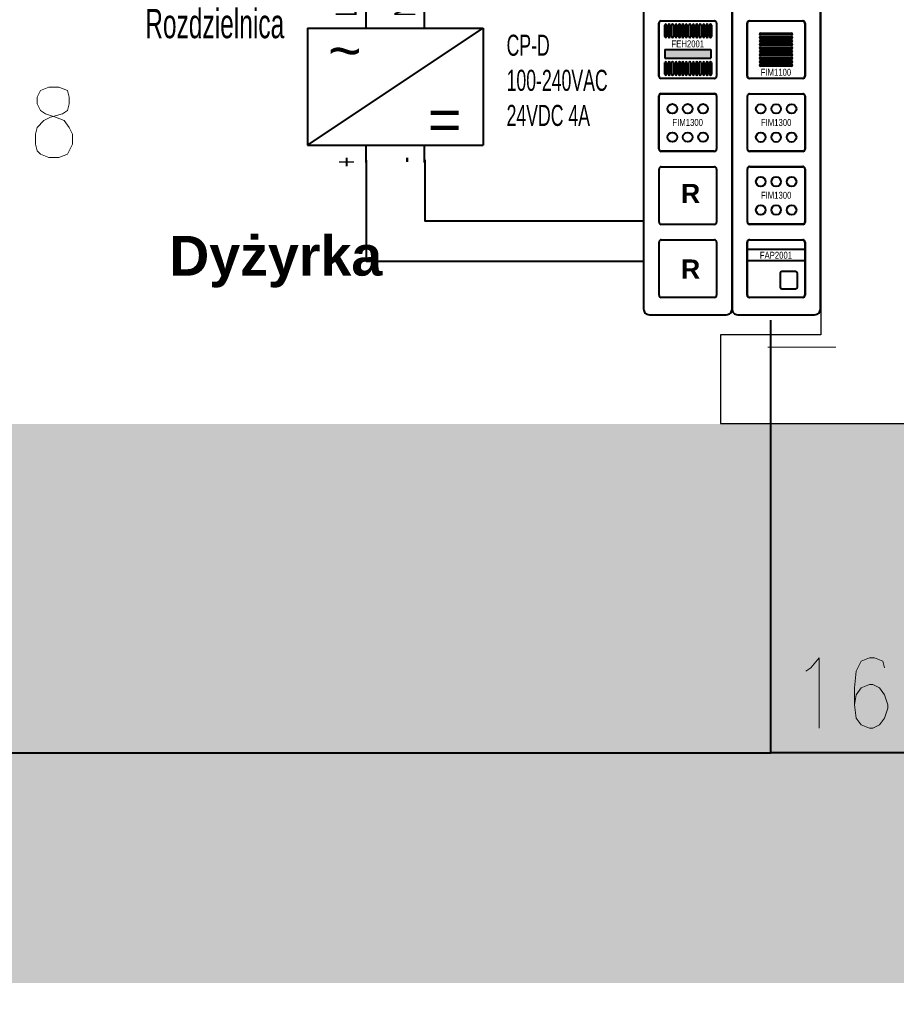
# Model space of a CAD drawing. Header units: millimetres. Extents: x 1 to 17496, y 1 to 30809.
# Tile 94 of 256: x 11081 to 11522, y 12992 to 13487. Entities that reach past the tile are written whole.
import ezdxf
from ezdxf.enums import TextEntityAlignment as Align

# ---------------------------------------------------------------- set-up
doc = ezdxf.new("R2010")
doc.units = ezdxf.units.MM
doc.linetypes.add('BORDER', pattern=[1.75, 0.5, -0.25, 0.5, -0.25, 0, -0.25])
doc.linetypes.add('CENTER', pattern=[2, 1.25, -0.25, 0.25, -0.25])
for name, color, linetype, lineweight in [('0_Przyz_centrale pielegniarskie', 1, 'Continuous', 40), ('0_Przyz_instalacja do central', 1, 'Continuous', 40), ('0_Przyz_Sala chorych', 5, 'BORDER', 40), ('0_Przyz_zasilacz', 30, 'Continuous', 40), ('2DE_TXTFUN', 41, 'Continuous', 18), ('2DE_TXTLNK', 171, 'Continuous', 18), ('2DE_TXTOTH', 41, 'Continuous', 18), ('2DE_TXTPFN', 151, 'Continuous', 18), ('N_SSP_ewakuacja', 4, 'CENTER', 40)]:
    doc.layers.add(name, color=color, linetype=linetype, lineweight=lineweight)
for name, color, linetype in [('2DE_TXTMARK', 41, 'Continuous'), ('2DE_TXTNUM', 11, 'Continuous'), ('2DE_TXTPIN', 131, 'Continuous'), ('CP_UCSSPEC', 7, 'Continuous'), ('PDF _Geometria', 7, 'Continuous')]:
    doc.layers.add(name, color=color, linetype=linetype)
doc.layers.get('CP_UCSSPEC').off()
doc.styles.add('arial', font='arialbd.ttf')
doc.styles.add('CP_ATTR', font='ARIAL.TTF')
doc.styles.add('CP_ELATT', font='ARIAL.TTF')
doc.styles.add('CP_ELATT_IT', font='ARIAL.TTF', dxfattribs={"oblique": 15})

# ---------------------------------------------------------------- blocks, each defined once
blk = doc.blocks.new('2de_abb_sig_048_1agh03')
blk.add_lwpolyline([(0, 78), (0, 0, 0.414214), (1.5, -1.5), (21.5, -1.5, 0.414214), (23, 0), (23, 78, 0.414214), (21.5, 79.5), (1.5, 79.5, 0.414214)], format="xyb", close=True)
at = {"flags": 128}
for points in [[(4, 60.6), (4, 74.4)], [(4.6, 75), (18.4, 75)], [(19, 74.4), (19, 60.6)], [(18.4, 60), (4.6, 60)], [(4, 41.6), (4, 55.4)], [(4.6, 56), (18.4, 56)], [(19, 55.4), (19, 41.6)], [(18.4, 41), (4.6, 41)], [(4, 22.6), (4, 36.4)], [(4.6, 37), (18.4, 37)], [(19, 36.4), (19, 22.6)], [(18.4, 22), (4.6, 22)], [(4.6, 18), (18.4, 18)], [(4, 3.6), (4, 17.4)], [(19, 17.4), (19, 3.6)], [(18.4, 3), (4.6, 3)]]:
    blk.add_lwpolyline(points, dxfattribs=at)
for centre, start, end in [((4.6, 74.4), 90, 180), ((18.4, 74.4), 0, 90), ((4.6, 60.6), 180, 270), ((18.4, 60.6), 270, 0), ((4.6, 55.4), 90, 180), ((18.4, 55.4), 0, 90), ((4.6, 41.6), 180, 270), ((18.4, 41.6), 270, 0), ((4.6, 36.4), 90, 180), ((18.4, 36.4), 0, 90), ((4.6, 22.6), 180, 270), ((18.4, 22.6), 270, 0), ((4.6, 17.4), 90, 180), ((18.4, 17.4), 0, 90), ((4.6, 3.6), 180, 270), ((18.4, 3.6), 270, 0)]:
    blk.add_arc(centre, 0.6, start, end)
at = {"linetype": 'Continuous', "style": 'CP_ATTR', "flags": 9}
for tag in ['NAME', 'ARTICLE', 'MARK2', 'OTHER1', 'PRODUCT-TYPE', 'ORDER-NO', 'PRODUCER', 'VOLTAGE', 'CURRENT', 'POWER', 'CHARACTER', 'IP', 'OTHER', 'LINK', 'WEIGHT', 'NUMBER', 'GROUP', 'FUNCTION', 'EL-STATUS']:
    blk.add_attdef(tag, text='', height=0.00005, dxfattribs=at).set_placement((0, 0), align=Align.MIDDLE_LEFT)
at = {"layer": '2DE_TXTMARK', "linetype": 'ByBlock', "style": 'CP_ATTR', "width": 0.8, "flags": 8}
blk.add_attdef('MARK1', text='', height=1.8, dxfattribs=at).set_placement((11.5, 85), align=Align.CENTER)
at = {"layer": '2DE_TXTNUM', "style": 'CP_ELATT', "width": 0.8}
blk.add_attdef('TAG', text='', height=2.5, dxfattribs=at).set_placement((11.5, 81), align=Align.CENTER)
blk = doc.blocks.new('2de_abb_sig_009_fzxdpzh')
at = {"flags": 128}
for points in [[(0, -6.9), (0, 6.9)], [(0.6, 7.5), (14.4, 7.5)], [(15, 6.9), (15, -6.9)], [(14.4, -7.5), (0.6, -7.5)]]:
    blk.add_lwpolyline(points, dxfattribs=at)
for centre in [(3.5, 3.55), (7.5, 3.55), (11.5, 3.55), (3.5, -3.84), (7.5, -3.84), (11.5, -3.84)]:
    blk.add_circle(centre, 1.25)
for centre, start, end in [((0.6, 6.9), 90, 180), ((14.4, 6.9), 0, 90), ((0.6, -6.9), 180, 270), ((14.4, -6.9), 270, 0)]:
    blk.add_arc(centre, 0.6, start, end)
at = {"linetype": 'Continuous', "style": 'CP_ATTR', "flags": 9}
for tag in ['EL-STATUS', 'FUNCTION', 'GROUP', 'NUMBER', 'WEIGHT', 'LINK', 'OTHER', 'IP', 'CHARACTER', 'POWER', 'CURRENT', 'VOLTAGE', 'PRODUCER', 'ORDER-NO', 'PRODUCT-TYPE', 'OTHER1', 'MARK2', 'ARTICLE', 'NAME']:
    blk.add_attdef(tag, text='', height=0.00005, dxfattribs=at).set_placement((0, -6.9), align=Align.MIDDLE_LEFT)
at = {"layer": '2DE_TXTMARK', "linetype": 'ByBlock', "style": 'CP_ATTR', "width": 0.8, "flags": 8}
blk.add_attdef('MARK1', text='', height=1.8, dxfattribs=at).set_placement((7.5, 0), align=Align.MIDDLE_CENTER)
at = {"layer": '2DE_TXTNUM', "style": 'CP_ELATT', "width": 0.8}
blk.add_attdef('TAG', text='', height=2.5, dxfattribs=at).set_placement((7.5, 9), align=Align.CENTER)
blk = doc.blocks.new('2de_abb_sig_003_fzx6u4z')
blk.add_hatch(color=10).paths.add_polyline_path([(1.5, -2.25), (13.5, -2.25), (13.5, 0), (1.5, 0)])
at = {"color": 10}
for p, q in [((1.5, 0), (13.5, 0)), ((1.5, 0), (1.5, -2.25)), ((13.5, 0), (13.5, -2.25)), ((1.5, -2.25), (13.5, -2.25))]:
    blk.add_line(p, q, dxfattribs=at)
at = {"flags": 128}
for points in [[(0, -6.9), (0, 6.9)], [(0.6, 7.5), (14.4, 7.5)], [(15, 6.9), (15, -6.9)], [(14.4, -7.5), (0.6, -7.5)]]:
    blk.add_lwpolyline(points, dxfattribs=at)
for points in [[(1.5, 3.38), (1.5, 6.38)], [(1.95, 6.38), (1.95, 3.38)], [(2.4, 3.38), (2.4, 6.38)], [(2.85, 6.38), (2.85, 3.38)], [(3.3, 3.38), (3.3, 6.38)], [(3.75, 6.38), (3.75, 3.38)], [(4.2, 3.38), (4.2, 6.38)], [(4.65, 6.38), (4.65, 3.38)], [(5.1, 3.38), (5.1, 6.38)], [(5.55, 6.38), (5.55, 3.38)], [(6, 3.38), (6, 6.38)], [(6.45, 6.38), (6.45, 3.38)], [(6.9, 3.38), (6.9, 6.38)], [(7.35, 6.38), (7.35, 3.38)], [(7.8, 3.38), (7.8, 6.38)], [(8.25, 6.38), (8.25, 3.38)], [(8.7, 3.38), (8.7, 6.38)], [(9.15, 6.38), (9.15, 3.38)], [(9.6, 3.38), (9.6, 6.38)], [(10.05, 6.38), (10.05, 3.38)], [(10.5, 3.38), (10.5, 6.38)], [(10.95, 6.38), (10.95, 3.38)], [(11.4, 3.38), (11.4, 6.38)], [(11.85, 6.38), (11.85, 3.38)], [(12.3, 3.38), (12.3, 6.38)], [(12.75, 6.38), (12.75, 3.38)], [(13.2, 3.38), (13.2, 6.38)], [(13.65, 6.38), (13.65, 3.38)], [(1.5, -6.38), (1.5, -3.38)], [(1.95, -3.38), (1.95, -6.38)], [(2.4, -6.38), (2.4, -3.38)], [(2.85, -3.38), (2.85, -6.38)], [(3.3, -6.38), (3.3, -3.38)], [(3.75, -3.38), (3.75, -6.38)], [(4.2, -6.38), (4.2, -3.38)], [(4.65, -3.38), (4.65, -6.38)], [(5.1, -6.38), (5.1, -3.38)], [(5.55, -3.38), (5.55, -6.38)], [(6, -6.38), (6, -3.38)], [(6.45, -3.38), (6.45, -6.38)], [(6.9, -6.38), (6.9, -3.38)], [(7.35, -3.38), (7.35, -6.38)], [(7.8, -6.38), (7.8, -3.38)], [(8.25, -3.38), (8.25, -6.38)], [(8.7, -6.38), (8.7, -3.38)], [(9.15, -3.38), (9.15, -6.38)], [(9.6, -6.38), (9.6, -3.38)], [(10.05, -3.38), (10.05, -6.38)], [(10.5, -6.38), (10.5, -3.38)], [(10.95, -3.38), (10.95, -6.38)], [(11.4, -6.38), (11.4, -3.38)], [(11.85, -3.38), (11.85, -6.38)], [(12.3, -6.38), (12.3, -3.38)], [(12.75, -3.38), (12.75, -6.38)], [(13.2, -6.38), (13.2, -3.38)], [(13.65, -3.38), (13.65, -6.38)]]:
    blk.add_lwpolyline(points)
for centre, radius, start, end in [((0.6, 6.9), 0.6, 90, 180), ((1.73, 6.38), 0.225, 0, 180), ((2.63, 6.38), 0.225, 0, 180), ((3.53, 6.38), 0.225, 0, 180), ((4.43, 6.38), 0.225, 0, 180), ((5.33, 6.38), 0.225, 0, 180), ((6.23, 6.38), 0.225, 0, 180), ((7.13, 6.38), 0.225, 0, 180), ((8.03, 6.38), 0.225, 0, 180), ((8.93, 6.38), 0.225, 0, 180), ((9.83, 6.38), 0.225, 0, 180), ((10.73, 6.38), 0.225, 0, 180), ((11.63, 6.38), 0.225, 0, 180), ((12.53, 6.38), 0.225, 0, 180), ((13.43, 6.38), 0.225, 0, 180), ((14.4, 6.9), 0.6, 0, 90), ((1.73, 3.38), 0.225, 180, 0), ((2.63, 3.38), 0.225, 180, 0), ((3.53, 3.38), 0.225, 180, 0), ((4.43, 3.38), 0.225, 180, 0), ((5.33, 3.38), 0.225, 180, 0), ((6.23, 3.38), 0.225, 180, 0), ((7.13, 3.38), 0.225, 180, 0), ((8.03, 3.38), 0.225, 180, 0), ((8.93, 3.38), 0.225, 180, 0), ((9.83, 3.38), 0.225, 180, 0), ((10.73, 3.38), 0.225, 180, 0), ((11.63, 3.38), 0.225, 180, 0), ((12.53, 3.38), 0.225, 180, 0), ((13.43, 3.38), 0.225, 180, 0), ((1.73, -3.38), 0.225, 0, 180), ((2.63, -3.38), 0.225, 0, 180), ((3.53, -3.38), 0.225, 0, 180), ((4.43, -3.38), 0.225, 0, 180), ((5.33, -3.38), 0.225, 0, 180), ((6.23, -3.38), 0.225, 0, 180), ((7.13, -3.38), 0.225, 0, 180), ((8.03, -3.38), 0.225, 0, 180), ((8.93, -3.38), 0.225, 0, 180), ((9.83, -3.38), 0.225, 0, 180), ((10.73, -3.38), 0.225, 0, 180), ((11.63, -3.38), 0.225, 0, 180), ((12.53, -3.38), 0.225, 0, 180), ((13.43, -3.38), 0.225, 0, 180), ((0.6, -6.9), 0.6, 180, 270), ((1.73, -6.38), 0.225, 180, 0), ((2.63, -6.38), 0.225, 180, 0), ((3.53, -6.38), 0.225, 180, 0), ((4.43, -6.38), 0.225, 180, 0), ((5.33, -6.38), 0.225, 180, 0), ((6.23, -6.38), 0.225, 180, 0), ((7.13, -6.38), 0.225, 180, 0), ((8.03, -6.38), 0.225, 180, 0), ((8.93, -6.38), 0.225, 180, 0), ((9.83, -6.38), 0.225, 180, 0), ((10.73, -6.38), 0.225, 180, 0), ((11.63, -6.38), 0.225, 180, 0), ((12.53, -6.38), 0.225, 180, 0), ((13.43, -6.38), 0.225, 180, 0), ((14.4, -6.9), 0.6, 270, 0)]:
    blk.add_arc(centre, radius, start, end)
at = {"linetype": 'Continuous', "style": 'CP_ATTR', "flags": 9}
for tag in ['EL-STATUS', 'FUNCTION', 'GROUP', 'NUMBER', 'WEIGHT', 'LINK', 'OTHER', 'IP', 'CHARACTER', 'POWER', 'CURRENT', 'VOLTAGE', 'PRODUCER', 'ORDER-NO', 'PRODUCT-TYPE', 'OTHER1', 'MARK2', 'ARTICLE', 'NAME']:
    blk.add_attdef(tag, text='', height=0.00005, dxfattribs=at).set_placement((0, -6.9), align=Align.MIDDLE_LEFT)
at = {"layer": '2DE_TXTMARK', "linetype": 'ByBlock', "style": 'CP_ATTR', "width": 0.8, "flags": 8}
blk.add_attdef('MARK1', text='', height=1.8, dxfattribs=at).set_placement((7.5, 1.5), align=Align.MIDDLE_CENTER)
at = {"layer": '2DE_TXTNUM', "style": 'CP_ELATT', "width": 0.8}
blk.add_attdef('TAG', text='', height=2.5, dxfattribs=at).set_placement((7.5, 9), align=Align.CENTER)
blk = doc.blocks.new('2de_abb_sig_006_fzxhx6d')
at = {"flags": 128}
for points in [[(0, -6.9), (0, 6.9)], [(0.6, 7.5), (14.4, 7.5)], [(15, 6.9), (15, -6.9)], [(14.4, -7.5), (0.6, -7.5)]]:
    blk.add_lwpolyline(points, dxfattribs=at)
for points in [[(3.45, 4.27), (11.55, 4.27)], [(11.55, 3.82), (3.45, 3.82)], [(3.45, 3.37), (11.55, 3.37)], [(11.55, 2.92), (3.45, 2.92)], [(3.45, 2.47), (11.55, 2.47)], [(11.55, 2.02), (3.45, 2.02)], [(3.45, 1.57), (11.55, 1.57)], [(11.55, 1.12), (3.45, 1.12)], [(3.45, 0.67), (11.55, 0.67)], [(11.55, 0.22), (3.45, 0.22)], [(3.45, -0.22), (11.55, -0.22)], [(11.55, -0.67), (3.45, -0.67)], [(3.45, -1.12), (11.55, -1.12)], [(11.55, -1.57), (3.45, -1.57)], [(3.45, -2.02), (11.55, -2.02)], [(11.55, -2.47), (3.45, -2.47)], [(3.45, -2.92), (11.55, -2.92)], [(11.55, -3.37), (3.45, -3.37)], [(3.45, -3.82), (11.55, -3.82)], [(11.55, -4.27), (3.45, -4.27)]]:
    blk.add_lwpolyline(points)
for centre, radius, start, end in [((0.6, 6.9), 0.6, 90, 180), ((14.4, 6.9), 0.6, 0, 90), ((3.45, 4.05), 0.225, 90, 270), ((3.45, 3.15), 0.225, 90, 270), ((11.55, 4.05), 0.225, 270, 90), ((11.55, 3.15), 0.225, 270, 90), ((3.45, 2.25), 0.225, 90, 270), ((3.45, 1.35), 0.225, 90, 270), ((3.45, 0.45), 0.225, 90, 270), ((11.55, 2.25), 0.225, 270, 90), ((11.55, 1.35), 0.225, 270, 90), ((11.55, 0.45), 0.225, 270, 90), ((3.45, -0.45), 0.225, 90, 270), ((3.45, -1.35), 0.225, 90, 270), ((3.45, -2.25), 0.225, 90, 270), ((11.55, -0.45), 0.225, 270, 90), ((11.55, -1.35), 0.225, 270, 90), ((11.55, -2.25), 0.225, 270, 90), ((3.45, -3.15), 0.225, 90, 270), ((3.45, -4.05), 0.225, 90, 270), ((11.55, -3.15), 0.225, 270, 90), ((11.55, -4.05), 0.225, 270, 90), ((0.6, -6.9), 0.6, 180, 270), ((14.4, -6.9), 0.6, 270, 0)]:
    blk.add_arc(centre, radius, start, end)
at = {"linetype": 'Continuous', "style": 'CP_ATTR', "flags": 9}
for tag in ['NAME', 'ARTICLE', 'MARK2', 'OTHER1', 'PRODUCT-TYPE', 'ORDER-NO', 'PRODUCER', 'VOLTAGE', 'CURRENT', 'POWER', 'CHARACTER', 'IP', 'OTHER', 'LINK', 'WEIGHT', 'NUMBER', 'GROUP', 'FUNCTION', 'EL-STATUS']:
    blk.add_attdef(tag, text='', height=0.00005, dxfattribs=at).set_placement((0, -6.9), align=Align.MIDDLE_LEFT)
at = {"layer": '2DE_TXTMARK', "linetype": 'ByBlock', "style": 'CP_ATTR', "width": 0.8, "flags": 8}
blk.add_attdef('MARK1', text='', height=1.8, dxfattribs=at).set_placement((7.5, -5.89), align=Align.MIDDLE_CENTER)
at = {"layer": '2DE_TXTNUM', "style": 'CP_ELATT', "width": 0.8}
blk.add_attdef('TAG', text='', height=2.5, dxfattribs=at).set_placement((7.5, 9), align=Align.CENTER)
blk = doc.blocks.new('2de_abb_sig_010_fzx1zps')
for p, q in [((15, 5), (0, 5)), ((15, 2), (0, 2)), ((8.57, -1.2), (8.57, -4.8)), ((12.63, -0.75), (9.01, -0.75)), ((13.07, -4.8), (13.07, -1.2)), ((13.07, -4.35), (13.07, -4.35)), ((9.02, -5.25), (12.62, -5.25))]:
    blk.add_line(p, q)
at = {"flags": 128}
for points in [[(0, -6.9), (0, 6.9)], [(0.6, 7.5), (14.4, 7.5)], [(15, 6.9), (15, -6.9)], [(14.4, -7.5), (0.6, -7.5)]]:
    blk.add_lwpolyline(points, dxfattribs=at)
for centre, radius, start, end in [((0.6, 6.9), 0.6, 90, 180), ((14.4, 6.9), 0.6, 0, 90), ((9.02, -1.2), 0.45, 88.7598, 180), ((12.62, -1.2), 0.45, 0, 91.2402), ((9.02, -4.8), 0.45, 180, 270), ((12.62, -4.8), 0.45, 270, 0), ((0.6, -6.9), 0.6, 180, 270), ((14.4, -6.9), 0.6, 270, 0)]:
    blk.add_arc(centre, radius, start, end)
at = {"linetype": 'Continuous', "style": 'CP_ATTR', "flags": 9}
for tag in ['NAME', 'ARTICLE', 'MARK2', 'OTHER1', 'PRODUCT-TYPE', 'ORDER-NO', 'PRODUCER', 'VOLTAGE', 'CURRENT', 'POWER', 'CHARACTER', 'IP', 'OTHER', 'LINK', 'WEIGHT', 'NUMBER', 'GROUP', 'FUNCTION', 'EL-STATUS']:
    blk.add_attdef(tag, text='', height=0.00005, dxfattribs=at).set_placement((0, -6.9), align=Align.MIDDLE_LEFT)
at = {"layer": '2DE_TXTMARK', "linetype": 'ByBlock', "style": 'CP_ATTR', "width": 0.8, "flags": 8}
blk.add_attdef('MARK1', text='', height=1.8, dxfattribs=at).set_placement((7.5, 3.5), align=Align.MIDDLE_CENTER)
at = {"layer": '2DE_TXTNUM', "style": 'CP_ELATT', "width": 0.8}
blk.add_attdef('TAG', text='', height=2.5, dxfattribs=at).set_placement((7.5, 9), align=Align.CENTER)
blk = doc.blocks.new('cp_ucs2d')
at = {"layer": 'Defpoints'}
blk.add_line((0, 0), (0, 0), dxfattribs=at)
blk.add_point((0, 0), dxfattribs=at)
blk = doc.blocks.new('cpelv_abb_WN129A')
for p, q in [((0, -1.5), (0, 0)), ((5, -1.5), (5, 0)), ((-5, -11.5), (10, -1.5)), ((-5, -1.5), (-5, -11.5)), ((-5, -1.5), (10, -1.5)), ((10, -1.5), (10, -11.5)), ((-5, -11.5), (10, -11.5)), ((0, -13), (0, -11.5)), ((5, -13), (5, -11.5))]:
    blk.add_line(p, q)
at = {"layer": 'CP_UCSSPEC', "xscale": 0.1, "yscale": 0.1, "zscale": 0.1}
for p, rotation in [((0, 0), 90), ((5, 0), 90), ((0, -13), 270), ((5, -13), 270)]:
    blk.add_blockref('cp_ucs2d', p, dxfattribs=dict(at, rotation=rotation))
for s, style, p in [('~', 'CP_ATTR', (-1.811, -3.4)), ('=', 'CP_ELATT', (6.71, -9.316))]:
    blk.add_text(s, height=3.5, dxfattribs=dict(style=style)).set_placement(p, align=Align.MIDDLE_CENTER)
at = {"linetype": 'ByBlock', "style": 'CP_ATTR', "flags": 9}
for tag in ['NAME', 'ARTICLE', 'PRODUCT-TYPE', 'ORDER-NO', 'CHARACTER', 'CURRENT', 'VOLTAGE', 'POWER', 'POWER_LOSSES', 'NUMBER_OF_POLES', 'IP', 'OTHER', 'NUMBER', 'GROUP', 'PRODUCER']:
    blk.add_attdef(tag, text='', height=0.00005, dxfattribs=at).set_placement((1.111, -7.736), align=Align.MIDDLE_LEFT)
at = {"layer": '2DE_TXTFUN', "linetype": 'ByBlock', "style": 'CP_ELATT', "width": 0.6, "flags": 8}
blk.add_attdef('FUNCTION', (12, -12.863), '', height=1.8, dxfattribs=at)
at = {"layer": '2DE_TXTLNK', "linetype": 'ByBlock', "style": 'CP_ELATT_IT', "oblique": 15, "width": 0.6, "flags": 8}
blk.add_attdef('LINK', text='', height=2.5, dxfattribs=at).set_placement((-7, -11.363), align=Align.RIGHT)
at = {"layer": '2DE_TXTMARK', "linetype": 'ByBlock', "style": 'CP_ELATT', "width": 0.6, "flags": 8}
for tag, p in [('MARK1', (12, -3.863)), ('MARK2', (12, -6.863)), ('MARK3', (12, -9.863))]:
    blk.add_attdef(tag, p, '', height=1.8, dxfattribs=at)
at = {"layer": '2DE_TXTNUM', "linetype": 'ByBlock', "style": 'CP_ELATT', "width": 0.6, "flags": 8}
blk.add_attdef('TAG', text='', height=2.5, dxfattribs=at).set_placement((-7, -2.363), align=Align.RIGHT)
at = {"layer": '2DE_TXTOTH', "linetype": 'ByBlock', "style": 'CP_ELATT', "width": 0.6, "flags": 8}
blk.add_attdef('TEXT_01', (12, -15.863), '', height=1.8, dxfattribs=at)
at = {"layer": '2DE_TXTPFN', "linetype": 'ByBlock', "style": 'CP_ELATT', "width": 0.6, "flags": 8}
for tag, p in [('CF1', (0.5, 0.5)), ('CF2', (5.5, 0.5))]:
    blk.add_attdef(tag, p, '', height=1.8, dxfattribs=at)
for tag, p in [('CF3', (0.5, -13.5)), ('CF4', (5.5, -13.5))]:
    blk.add_attdef(tag, text='', height=1.8, dxfattribs=at).set_placement(p, align=Align.TOP_LEFT)
at = {"layer": '2DE_TXTPIN', "linetype": 'ByBlock', "style": 'CP_ELATT', "width": 0.6, "flags": 8}
for tag, p in [('CP1', (-0.8, -0.5)), ('CP2', (4.2, -0.5))]:
    blk.add_attdef(tag, p, '', height=1.8, rotation=90, dxfattribs=at)
for tag, p in [('CP3', (-0.8, -12.5)), ('CP4', (4.2, -12.5))]:
    blk.add_attdef(tag, text='', height=1.8, rotation=90, dxfattribs=at).set_placement(p, align=Align.RIGHT)

msp = doc.modelspace()

# ---------------------------------------------------------------- hatches: boundary and pattern name
at = {"layer": 'N_SSP_ewakuacja', "lineweight": 60, "transparency": 33554457}
h = msp.add_hatch(color=51, dxfattribs=at)
h.dxf.hatch_style = 1
h.paths.add_polyline_path([(5586.25, 13139.64), (5591.56, 13124.34), (5591.56, 12998.17), (9155.53, 12998.17), (9155.53, 12381.48), (9411.6, 12381.48), (9411.6, 13002.44), (13346.47, 13002.44), (13346.47, 12870.14), (13564.12, 12870.14), (13564.12, 13410.01), (13350.74, 13410.01), (13350.74, 13283.68), (6331.77, 13283.68), (6331.77, 13152.98), (6137.05, 13152.98), (6137.05, 13139.64)])

# ---------------------------------------------------------------- linework, layer by layer
at = {"layer": '0_Przyz_instalacja do central'}
for points in [[(11458.56, 13335.99), (11458.56, 13118.39), (13021.68, 13118.39), (13021.68, 13027.25)], [(11458.74, 13118.17), (9809.74, 13118.17), (9809.74, 13027.12)]]:
    msp.add_lwpolyline(points, dxfattribs=at)
at = {"layer": '0_Przyz_zasilacz', "color": 1}
msp.add_lwpolyline([(11255.1, 13416.45), (11255.1, 13365.62), (11394.61, 13365.62)], dxfattribs=at)
at = {"layer": '0_Przyz_zasilacz', "color": 5}
msp.add_lwpolyline([(11284.58, 13416.64), (11284.58, 13385.94), (11394.61, 13385.94)], dxfattribs=at)
at = {"layer": 'PDF _Geometria', "lineweight": 25}
msp.add_lwpolyline([(11479.67, 13994.81), (11483.88, 13993.96), (11483.88, 13328.61), (11433.35, 13328.61), (11433.35, 13283.97), (11528.52, 13283.97), (11528.52, 13993.96), (11597.58, 13993.96), (11597.58, 14073.97)], dxfattribs=at)
at = {"layer": 'PDF _Geometria', "lineweight": 18}
msp.add_lwpolyline([(11095.58, 13453.26), (11091.37, 13451.57), (11089.68, 13448.2), (11089.68, 13444.83), (11091.37, 13441.46), (11093.89, 13439.78), (11098.95, 13438.1), (11103.16, 13436.41), (11105.68, 13433.04), (11107.37, 13429.67), (11107.37, 13424.62), (11105.68, 13421.25), (11104.84, 13419.57), (11100.63, 13417.88), (11095.58, 13417.88), (11091.37, 13419.57), (11089.68, 13421.25), (11088.84, 13424.62), (11088.84, 13429.67), (11089.68, 13433.04), (11093.05, 13436.41), (11096.42, 13438.1), (11102.32, 13439.78), (11104.84, 13441.46), (11105.68, 13444.83), (11105.68, 13448.2), (11104.84, 13451.57), (11100.63, 13453.26)], close=True, dxfattribs=at)
for points in [[(11457.21, 13322.47), (11491.4, 13322.47)], [(11476.3, 13159.32), (11478.83, 13161), (11483.04, 13166.06), (11483.04, 13130.68)], [(11515.89, 13161), (11515.04, 13164.37), (11510.83, 13166.06), (11508.31, 13166.06), (11504.09, 13164.37), (11501.57, 13159.32), (11500.73, 13150.9), (11500.73, 13142.47), (11501.57, 13135.74), (11504.09, 13132.37), (11508.31, 13130.68), (11509.99, 13130.68), (11513.36, 13132.37), (11515.89, 13135.74), (11517.57, 13140.79), (11517.57, 13142.47), (11515.89, 13147.53), (11513.36, 13150.9), (11509.99, 13152.58), (11508.31, 13152.58), (11504.09, 13150.9), (11501.57, 13147.53), (11500.73, 13142.47)]]:
    msp.add_lwpolyline(points, dxfattribs=at)

# ---------------------------------------------------------------- block references
at = {"layer": '0_Przyz_centrale pielegniarskie', "lineweight": -3, "xscale": 1.933009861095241, "yscale": 1.933009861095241, "zscale": 1.933009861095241}
for p in [(11394.7, 13341.66), (11439.15, 13341.66)]:
    msp.add_blockref('2de_abb_sig_048_1agh03', p, dxfattribs=at)
for name, p, values in [('2de_abb_sig_003_fzx6u4z', (11402.41, 13472.15), {'MARK1': 'FEH2001'}), ('2de_abb_sig_006_fzxhx6d', (11446.73, 13472.15), {'MARK1': 'FIM1100'}), ('2de_abb_sig_009_fzxdpzh', (11402.38, 13435.52), {'MARK1': 'FIM1300'}), ('2de_abb_sig_009_fzxdpzh', (11446.86, 13435.48), {'MARK1': 'FIM1300'}), ('2de_abb_sig_009_fzxdpzh', (11446.86, 13398.86), {'MARK1': 'FIM1300'}), ('2de_abb_sig_010_fzx1zps', (11446.75, 13361.92), {'MARK1': 'FAP2001'})]:
    msp.add_blockref(name, p, dxfattribs=at).add_auto_attribs(values)
at = {"layer": '0_Przyz_zasilacz', "lineweight": -3, "xscale": 5.886223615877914, "yscale": 5.886223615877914, "zscale": 5.886223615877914}
msp.add_blockref('cpelv_abb_WN129A', (11255.13, 13491.81), dxfattribs=at).add_auto_attribs({'MARK3': '24VDC 4A', 'MARK2': '100-240VAC', 'MARK1': 'CP-D', 'CP2': 'N', 'CP1': 'L', 'CP4': '-', 'CP3': '+', 'TAG': 'Rozdzielnica'})

# ---------------------------------------------------------------- texts
at = {"layer": '0_Przyz_centrale pielegniarskie', "char_height": 9.67, "width": 27.5764, "attachment_point": 1, "style": 'arial'}
for insert in [(11413.41, 13404.58), (11413.41, 13366.54)]:
    msp.add_mtext('R', dxfattribs=dict(at, insert=insert))
at = {"layer": '0_Przyz_Sala chorych', "color": 7, "insert": (11156.05, 13378.42), "char_height": 20, "width": 295.8091, "attachment_point": 1, "style": 'arial'}
msp.add_mtext('Dyżyrka ', dxfattribs=at)

doc.saveas('drawing.dxf')
